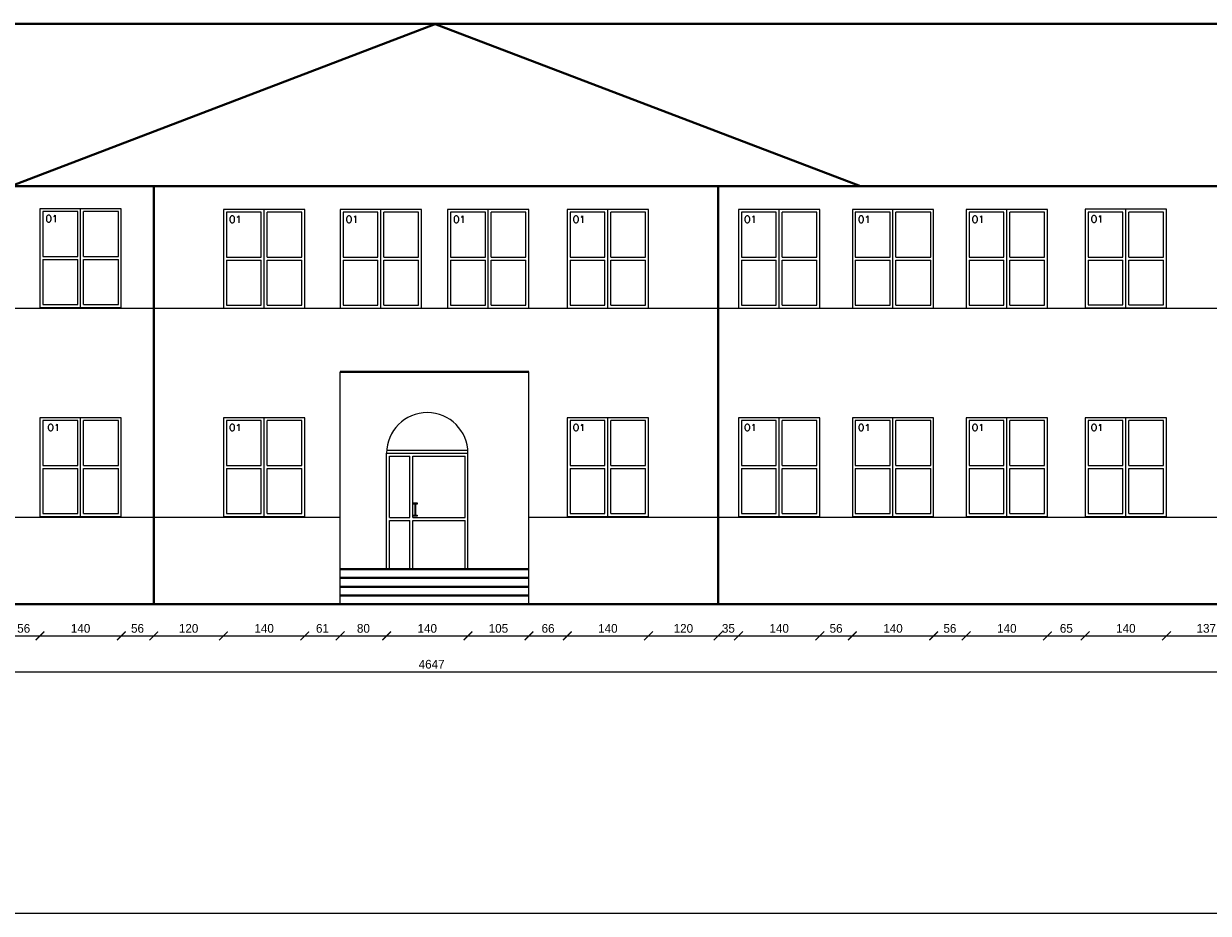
# Model space of a CAD drawing. Header units: millimetres. Extents: x 107252 to 132489, y 44218 to 60710.
# Tile 7 of 72: x 111621 to 113661, y 47238 to 48771. Entities that reach past the tile are written whole.
import ezdxf

# ---------------------------------------------------------------- set-up
doc = ezdxf.new("R2010")
doc.units = ezdxf.units.MM
for name, color, linetype, lineweight in [('cienka', 3, 'Continuous', 18), ('gruba', 1, 'Continuous', 40), ('wymiary', 252, 'Continuous', 15), ('średnia', 2, 'Continuous', 25)]:
    doc.layers.add(name, color=color, linetype=linetype, lineweight=lineweight)
doc.styles.add('ROMANS1', font='romans.shx', dxfattribs={"height": 15})
doc.styles.get("Standard").update_dxf_attribs({"font": 'GOTHIC.TTF'})
doc.dimstyles.new('secemin', dxfattribs={"dimtxt": 15, "dimasz": 15, "dimexe": 1.25, "dimexo": 0.625, "dimgap": 5, "dimtad": 1, "dimdec": 0, "dimtxsty": 'Standard', "dimblk": 'ARCHTICK', "dimcen": 0, "dimse1": 1, "dimse2": 1, "dimclrt": 256, "dimadec": 0, "dimazin": 0, "dimtfac": 1, "dimtdec": 0, "dimtmove": 0, "dimatfit": 3, "dimfxl": 1, "dimtfillclr": 250, "dimarcsym": 1})

# ---------------------------------------------------------------- blocks, each defined once
blk = doc.blocks.new('_ArchTick')
at = {"color": 0, "linetype": 'ByBlock', "const_width": 0.15}
blk.add_lwpolyline([(-0.5, -0.5), (0.5, 0.5)], dxfattribs=at)
blk = doc.blocks.new('*D379')
at = {"layer": 'Defpoints', "color": 0, "transparency": 16777216}
for p in [(111593.2, 47921.2), (111649.2, 47922.4), (111649.2, 47716.5)]:
    blk.add_point(p, dxfattribs=at)
at = {"layer": 'wymiary', "color": 0, "lineweight": -2, "transparency": 16777216}
blk.add_line((111593.2, 47716.5), (111649.2, 47716.5), dxfattribs=at)
at = {"layer": 'wymiary', "color": 0, "lineweight": -2, "transparency": 16777216, "xscale": 15, "yscale": 15, "zscale": 15, "rotation": 180}
blk.add_blockref('_ArchTick', (111593.2, 47716.5), dxfattribs=at)
at = {"layer": 'wymiary', "color": 0, "lineweight": -2, "transparency": 16777216, "xscale": 15, "yscale": 15, "zscale": 15}
blk.add_blockref('_ArchTick', (111649.2, 47716.5), dxfattribs=at)
at = {"layer": 'wymiary', "transparency": 16777216, "insert": (111621.2, 47729.3), "char_height": 15, "attachment_point": 5}
blk.add_mtext('56', dxfattribs=at)
blk = doc.blocks.new('*D380')
at = {"layer": 'Defpoints', "color": 0, "transparency": 16777216}
for p in [(111649.2, 47922.4), (111789.2, 47922.4), (111789.2, 47716.5)]:
    blk.add_point(p, dxfattribs=at)
at = {"layer": 'wymiary', "color": 0, "lineweight": -2, "transparency": 16777216}
blk.add_line((111649.2, 47716.5), (111789.2, 47716.5), dxfattribs=at)
at = {"layer": 'wymiary', "color": 0, "lineweight": -2, "transparency": 16777216, "xscale": 15, "yscale": 15, "zscale": 15, "rotation": 180}
blk.add_blockref('_ArchTick', (111649.2, 47716.5), dxfattribs=at)
at = {"layer": 'wymiary', "color": 0, "lineweight": -2, "transparency": 16777216, "xscale": 15, "yscale": 15, "zscale": 15}
blk.add_blockref('_ArchTick', (111789.2, 47716.5), dxfattribs=at)
at = {"layer": 'wymiary', "transparency": 16777216, "insert": (111719.2, 47729.3), "char_height": 15, "attachment_point": 5}
blk.add_mtext('140', dxfattribs=at)
blk = doc.blocks.new('*D381')
at = {"layer": 'Defpoints', "color": 0, "transparency": 16777216}
for p in [(111789.2, 47922.4), (111845.2, 47771.2), (111845.2, 47716.5)]:
    blk.add_point(p, dxfattribs=at)
at = {"layer": 'wymiary', "color": 0, "lineweight": -2, "transparency": 16777216}
blk.add_line((111789.2, 47716.5), (111845.2, 47716.5), dxfattribs=at)
at = {"layer": 'wymiary', "color": 0, "lineweight": -2, "transparency": 16777216, "xscale": 15, "yscale": 15, "zscale": 15, "rotation": 180}
blk.add_blockref('_ArchTick', (111789.2, 47716.5), dxfattribs=at)
at = {"layer": 'wymiary', "color": 0, "lineweight": -2, "transparency": 16777216, "xscale": 15, "yscale": 15, "zscale": 15}
blk.add_blockref('_ArchTick', (111845.2, 47716.5), dxfattribs=at)
at = {"layer": 'wymiary', "transparency": 16777216, "insert": (111817.2, 47729.3), "char_height": 15, "attachment_point": 5}
blk.add_mtext('56', dxfattribs=at)
blk = doc.blocks.new('*D382')
at = {"layer": 'Defpoints', "color": 0, "transparency": 16777216}
for p in [(111965.2, 47922.4), (111845.2, 47771.2), (111965.2, 47716.5)]:
    blk.add_point(p, dxfattribs=at)
at = {"layer": 'wymiary', "color": 0, "lineweight": -2, "transparency": 16777216}
blk.add_line((111845.2, 47716.5), (111965.2, 47716.5), dxfattribs=at)
at = {"layer": 'wymiary', "color": 0, "lineweight": -2, "transparency": 16777216, "xscale": 15, "yscale": 15, "zscale": 15, "rotation": 180}
blk.add_blockref('_ArchTick', (111845.2, 47716.5), dxfattribs=at)
at = {"layer": 'wymiary', "color": 0, "lineweight": -2, "transparency": 16777216, "xscale": 15, "yscale": 15, "zscale": 15}
blk.add_blockref('_ArchTick', (111965.2, 47716.5), dxfattribs=at)
at = {"layer": 'wymiary', "transparency": 16777216, "insert": (111905.2, 47729.3), "char_height": 15, "attachment_point": 5}
blk.add_mtext('120', dxfattribs=at)
blk = doc.blocks.new('*D383')
at = {"layer": 'Defpoints', "color": 0, "transparency": 16777216}
for p in [(111965.2, 47922.4), (112105.2, 47922.4), (112105.2, 47716.5)]:
    blk.add_point(p, dxfattribs=at)
at = {"layer": 'wymiary', "color": 0, "lineweight": -2, "transparency": 16777216}
blk.add_line((111965.2, 47716.5), (112105.2, 47716.5), dxfattribs=at)
at = {"layer": 'wymiary', "color": 0, "lineweight": -2, "transparency": 16777216, "xscale": 15, "yscale": 15, "zscale": 15, "rotation": 180}
blk.add_blockref('_ArchTick', (111965.2, 47716.5), dxfattribs=at)
at = {"layer": 'wymiary', "color": 0, "lineweight": -2, "transparency": 16777216, "xscale": 15, "yscale": 15, "zscale": 15}
blk.add_blockref('_ArchTick', (112105.2, 47716.5), dxfattribs=at)
at = {"layer": 'wymiary', "transparency": 16777216, "insert": (112035.2, 47729.3), "char_height": 15, "attachment_point": 5}
blk.add_mtext('140', dxfattribs=at)
blk = doc.blocks.new('*D384')
at = {"layer": 'Defpoints', "color": 0, "transparency": 16777216}
for p in [(112105.2, 47922.4), (112166.2, 47771.2), (112166.2, 47716.5)]:
    blk.add_point(p, dxfattribs=at)
at = {"layer": 'wymiary', "color": 0, "lineweight": -2, "transparency": 16777216}
blk.add_line((112105.2, 47716.5), (112166.2, 47716.5), dxfattribs=at)
at = {"layer": 'wymiary', "color": 0, "lineweight": -2, "transparency": 16777216, "xscale": 15, "yscale": 15, "zscale": 15, "rotation": 180}
blk.add_blockref('_ArchTick', (112105.2, 47716.5), dxfattribs=at)
at = {"layer": 'wymiary', "color": 0, "lineweight": -2, "transparency": 16777216, "xscale": 15, "yscale": 15, "zscale": 15}
blk.add_blockref('_ArchTick', (112166.2, 47716.5), dxfattribs=at)
at = {"layer": 'wymiary', "transparency": 16777216, "insert": (112135.7, 47729.3), "char_height": 15, "attachment_point": 5}
blk.add_mtext('61', dxfattribs=at)
blk = doc.blocks.new('*D385')
at = {"layer": 'Defpoints', "color": 0, "transparency": 16777216}
for p in [(112246.2, 47831.2), (112166.2, 47771.2), (112246.2, 47716.5)]:
    blk.add_point(p, dxfattribs=at)
at = {"layer": 'wymiary', "color": 0, "lineweight": -2, "transparency": 16777216}
blk.add_line((112166.2, 47716.5), (112246.2, 47716.5), dxfattribs=at)
at = {"layer": 'wymiary', "color": 0, "lineweight": -2, "transparency": 16777216, "xscale": 15, "yscale": 15, "zscale": 15, "rotation": 180}
blk.add_blockref('_ArchTick', (112166.2, 47716.5), dxfattribs=at)
at = {"layer": 'wymiary', "color": 0, "lineweight": -2, "transparency": 16777216, "xscale": 15, "yscale": 15, "zscale": 15}
blk.add_blockref('_ArchTick', (112246.2, 47716.5), dxfattribs=at)
at = {"layer": 'wymiary', "transparency": 16777216, "insert": (112206.2, 47729.3), "char_height": 15, "attachment_point": 5}
blk.add_mtext('80', dxfattribs=at)
blk = doc.blocks.new('*D386')
at = {"layer": 'Defpoints', "color": 0, "transparency": 16777216}
for p in [(112246.2, 47831.2), (112386.2, 47831.2), (112386.2, 47716.5)]:
    blk.add_point(p, dxfattribs=at)
at = {"layer": 'wymiary', "color": 0, "lineweight": -2, "transparency": 16777216}
blk.add_line((112246.2, 47716.5), (112386.2, 47716.5), dxfattribs=at)
at = {"layer": 'wymiary', "color": 0, "lineweight": -2, "transparency": 16777216, "xscale": 15, "yscale": 15, "zscale": 15, "rotation": 180}
blk.add_blockref('_ArchTick', (112246.2, 47716.5), dxfattribs=at)
at = {"layer": 'wymiary', "color": 0, "lineweight": -2, "transparency": 16777216, "xscale": 15, "yscale": 15, "zscale": 15}
blk.add_blockref('_ArchTick', (112386.2, 47716.5), dxfattribs=at)
at = {"layer": 'wymiary', "transparency": 16777216, "insert": (112316.2, 47729.3), "char_height": 15, "attachment_point": 5}
blk.add_mtext('140', dxfattribs=at)
blk = doc.blocks.new('*D387')
at = {"layer": 'Defpoints', "color": 0, "transparency": 16777216}
for p in [(112386.2, 47831.2), (112491.2, 47771.2), (112491.2, 47716.5)]:
    blk.add_point(p, dxfattribs=at)
at = {"layer": 'wymiary', "color": 0, "lineweight": -2, "transparency": 16777216}
blk.add_line((112386.2, 47716.5), (112491.2, 47716.5), dxfattribs=at)
at = {"layer": 'wymiary', "color": 0, "lineweight": -2, "transparency": 16777216, "xscale": 15, "yscale": 15, "zscale": 15, "rotation": 180}
blk.add_blockref('_ArchTick', (112386.2, 47716.5), dxfattribs=at)
at = {"layer": 'wymiary', "color": 0, "lineweight": -2, "transparency": 16777216, "xscale": 15, "yscale": 15, "zscale": 15}
blk.add_blockref('_ArchTick', (112491.2, 47716.5), dxfattribs=at)
at = {"layer": 'wymiary', "transparency": 16777216, "insert": (112438.7, 47729.3), "char_height": 15, "attachment_point": 5}
blk.add_mtext('105', dxfattribs=at)
blk = doc.blocks.new('*D388')
at = {"layer": 'Defpoints', "color": 0, "transparency": 16777216}
for p in [(112557.2, 47922.4), (112491.2, 47771.2), (112557.2, 47716.5)]:
    blk.add_point(p, dxfattribs=at)
at = {"layer": 'wymiary', "color": 0, "lineweight": -2, "transparency": 16777216}
blk.add_line((112491.2, 47716.5), (112557.2, 47716.5), dxfattribs=at)
at = {"layer": 'wymiary', "color": 0, "lineweight": -2, "transparency": 16777216, "xscale": 15, "yscale": 15, "zscale": 15, "rotation": 180}
blk.add_blockref('_ArchTick', (112491.2, 47716.5), dxfattribs=at)
at = {"layer": 'wymiary', "color": 0, "lineweight": -2, "transparency": 16777216, "xscale": 15, "yscale": 15, "zscale": 15}
blk.add_blockref('_ArchTick', (112557.2, 47716.5), dxfattribs=at)
at = {"layer": 'wymiary', "transparency": 16777216, "insert": (112524.2, 47729.3), "char_height": 15, "attachment_point": 5}
blk.add_mtext('66', dxfattribs=at)
blk = doc.blocks.new('*D389')
at = {"layer": 'Defpoints', "color": 0, "transparency": 16777216}
for p in [(112557.2, 47922.4), (112697.2, 47922.4), (112697.2, 47716.5)]:
    blk.add_point(p, dxfattribs=at)
at = {"layer": 'wymiary', "color": 0, "lineweight": -2, "transparency": 16777216}
blk.add_line((112557.2, 47716.5), (112697.2, 47716.5), dxfattribs=at)
at = {"layer": 'wymiary', "color": 0, "lineweight": -2, "transparency": 16777216, "xscale": 15, "yscale": 15, "zscale": 15, "rotation": 180}
blk.add_blockref('_ArchTick', (112557.2, 47716.5), dxfattribs=at)
at = {"layer": 'wymiary', "color": 0, "lineweight": -2, "transparency": 16777216, "xscale": 15, "yscale": 15, "zscale": 15}
blk.add_blockref('_ArchTick', (112697.2, 47716.5), dxfattribs=at)
at = {"layer": 'wymiary', "transparency": 16777216, "insert": (112627.2, 47729.3), "char_height": 15, "attachment_point": 5}
blk.add_mtext('140', dxfattribs=at)
blk = doc.blocks.new('*D390')
at = {"layer": 'Defpoints', "color": 0, "transparency": 16777216}
for p in [(112697.2, 47922.4), (112817.2, 47771.2), (112817.2, 47716.5)]:
    blk.add_point(p, dxfattribs=at)
at = {"layer": 'wymiary', "color": 0, "lineweight": -2, "transparency": 16777216}
blk.add_line((112697.2, 47716.5), (112817.2, 47716.5), dxfattribs=at)
at = {"layer": 'wymiary', "color": 0, "lineweight": -2, "transparency": 16777216, "xscale": 15, "yscale": 15, "zscale": 15, "rotation": 180}
blk.add_blockref('_ArchTick', (112697.2, 47716.5), dxfattribs=at)
at = {"layer": 'wymiary', "color": 0, "lineweight": -2, "transparency": 16777216, "xscale": 15, "yscale": 15, "zscale": 15}
blk.add_blockref('_ArchTick', (112817.2, 47716.5), dxfattribs=at)
at = {"layer": 'wymiary', "transparency": 16777216, "insert": (112757.2, 47729.3), "char_height": 15, "attachment_point": 5}
blk.add_mtext('120', dxfattribs=at)
blk = doc.blocks.new('*D391')
at = {"layer": 'Defpoints', "color": 0, "transparency": 16777216}
for p in [(112852.2, 47922.4), (112817.2, 47771.2), (112852.2, 47716.5)]:
    blk.add_point(p, dxfattribs=at)
at = {"layer": 'wymiary', "color": 0, "lineweight": -2, "transparency": 16777216}
blk.add_line((112817.2, 47716.5), (112852.2, 47716.5), dxfattribs=at)
at = {"layer": 'wymiary', "color": 0, "lineweight": -2, "transparency": 16777216, "xscale": 15, "yscale": 15, "zscale": 15, "rotation": 180}
blk.add_blockref('_ArchTick', (112817.2, 47716.5), dxfattribs=at)
at = {"layer": 'wymiary', "color": 0, "lineweight": -2, "transparency": 16777216, "xscale": 15, "yscale": 15, "zscale": 15}
blk.add_blockref('_ArchTick', (112852.2, 47716.5), dxfattribs=at)
at = {"layer": 'wymiary', "transparency": 16777216, "insert": (112834.7, 47729.3), "char_height": 15, "attachment_point": 5}
blk.add_mtext('35', dxfattribs=at)
blk = doc.blocks.new('*D392')
at = {"layer": 'Defpoints', "color": 0, "transparency": 16777216}
for p in [(112852.2, 47922.4), (112992.2, 47922.4), (112992.2, 47716.5)]:
    blk.add_point(p, dxfattribs=at)
at = {"layer": 'wymiary', "color": 0, "lineweight": -2, "transparency": 16777216}
blk.add_line((112852.2, 47716.5), (112992.2, 47716.5), dxfattribs=at)
at = {"layer": 'wymiary', "color": 0, "lineweight": -2, "transparency": 16777216, "xscale": 15, "yscale": 15, "zscale": 15, "rotation": 180}
blk.add_blockref('_ArchTick', (112852.2, 47716.5), dxfattribs=at)
at = {"layer": 'wymiary', "color": 0, "lineweight": -2, "transparency": 16777216, "xscale": 15, "yscale": 15, "zscale": 15}
blk.add_blockref('_ArchTick', (112992.2, 47716.5), dxfattribs=at)
at = {"layer": 'wymiary', "transparency": 16777216, "insert": (112922.2, 47729.3), "char_height": 15, "attachment_point": 5}
blk.add_mtext('140', dxfattribs=at)
blk = doc.blocks.new('*D393')
at = {"layer": 'Defpoints', "color": 0, "transparency": 16777216}
for p in [(112992.2, 47922.4), (113048.2, 47922.4), (113048.2, 47716.5)]:
    blk.add_point(p, dxfattribs=at)
at = {"layer": 'wymiary', "color": 0, "lineweight": -2, "transparency": 16777216}
blk.add_line((112992.2, 47716.5), (113048.2, 47716.5), dxfattribs=at)
at = {"layer": 'wymiary', "color": 0, "lineweight": -2, "transparency": 16777216, "xscale": 15, "yscale": 15, "zscale": 15, "rotation": 180}
blk.add_blockref('_ArchTick', (112992.2, 47716.5), dxfattribs=at)
at = {"layer": 'wymiary', "color": 0, "lineweight": -2, "transparency": 16777216, "xscale": 15, "yscale": 15, "zscale": 15}
blk.add_blockref('_ArchTick', (113048.2, 47716.5), dxfattribs=at)
at = {"layer": 'wymiary', "transparency": 16777216, "insert": (113020.2, 47729.3), "char_height": 15, "attachment_point": 5}
blk.add_mtext('56', dxfattribs=at)
blk = doc.blocks.new('*D394')
at = {"layer": 'Defpoints', "color": 0, "transparency": 16777216}
for p in [(113048.2, 47922.4), (113188.2, 47922.4), (113188.2, 47716.5)]:
    blk.add_point(p, dxfattribs=at)
at = {"layer": 'wymiary', "color": 0, "lineweight": -2, "transparency": 16777216}
blk.add_line((113048.2, 47716.5), (113188.2, 47716.5), dxfattribs=at)
at = {"layer": 'wymiary', "color": 0, "lineweight": -2, "transparency": 16777216, "xscale": 15, "yscale": 15, "zscale": 15, "rotation": 180}
blk.add_blockref('_ArchTick', (113048.2, 47716.5), dxfattribs=at)
at = {"layer": 'wymiary', "color": 0, "lineweight": -2, "transparency": 16777216, "xscale": 15, "yscale": 15, "zscale": 15}
blk.add_blockref('_ArchTick', (113188.2, 47716.5), dxfattribs=at)
at = {"layer": 'wymiary', "transparency": 16777216, "insert": (113118.2, 47729.3), "char_height": 15, "attachment_point": 5}
blk.add_mtext('140', dxfattribs=at)
blk = doc.blocks.new('*D395')
at = {"layer": 'Defpoints', "color": 0, "transparency": 16777216}
for p in [(113188.2, 47922.4), (113244.2, 47922.4), (113244.2, 47716.5)]:
    blk.add_point(p, dxfattribs=at)
at = {"layer": 'wymiary', "color": 0, "lineweight": -2, "transparency": 16777216}
blk.add_line((113188.2, 47716.5), (113244.2, 47716.5), dxfattribs=at)
at = {"layer": 'wymiary', "color": 0, "lineweight": -2, "transparency": 16777216, "xscale": 15, "yscale": 15, "zscale": 15, "rotation": 180}
blk.add_blockref('_ArchTick', (113188.2, 47716.5), dxfattribs=at)
at = {"layer": 'wymiary', "color": 0, "lineweight": -2, "transparency": 16777216, "xscale": 15, "yscale": 15, "zscale": 15}
blk.add_blockref('_ArchTick', (113244.2, 47716.5), dxfattribs=at)
at = {"layer": 'wymiary', "transparency": 16777216, "insert": (113216.2, 47729.3), "char_height": 15, "attachment_point": 5}
blk.add_mtext('56', dxfattribs=at)
blk = doc.blocks.new('*D396')
at = {"layer": 'Defpoints', "color": 0, "transparency": 16777216}
for p in [(113244.2, 47922.4), (113384.2, 47922.4), (113384.2, 47716.5)]:
    blk.add_point(p, dxfattribs=at)
at = {"layer": 'wymiary', "color": 0, "lineweight": -2, "transparency": 16777216}
blk.add_line((113244.2, 47716.5), (113384.2, 47716.5), dxfattribs=at)
at = {"layer": 'wymiary', "color": 0, "lineweight": -2, "transparency": 16777216, "xscale": 15, "yscale": 15, "zscale": 15, "rotation": 180}
blk.add_blockref('_ArchTick', (113244.2, 47716.5), dxfattribs=at)
at = {"layer": 'wymiary', "color": 0, "lineweight": -2, "transparency": 16777216, "xscale": 15, "yscale": 15, "zscale": 15}
blk.add_blockref('_ArchTick', (113384.2, 47716.5), dxfattribs=at)
at = {"layer": 'wymiary', "transparency": 16777216, "insert": (113314.2, 47729.3), "char_height": 15, "attachment_point": 5}
blk.add_mtext('140', dxfattribs=at)
blk = doc.blocks.new('*D397')
at = {"layer": 'Defpoints', "color": 0, "transparency": 16777216}
for p in [(113384.2, 47922.4), (113449.2, 47922.4), (113449.2, 47716.5)]:
    blk.add_point(p, dxfattribs=at)
at = {"layer": 'wymiary', "color": 0, "lineweight": -2, "transparency": 16777216}
blk.add_line((113384.2, 47716.5), (113449.2, 47716.5), dxfattribs=at)
at = {"layer": 'wymiary', "color": 0, "lineweight": -2, "transparency": 16777216, "xscale": 15, "yscale": 15, "zscale": 15, "rotation": 180}
blk.add_blockref('_ArchTick', (113384.2, 47716.5), dxfattribs=at)
at = {"layer": 'wymiary', "color": 0, "lineweight": -2, "transparency": 16777216, "xscale": 15, "yscale": 15, "zscale": 15}
blk.add_blockref('_ArchTick', (113449.2, 47716.5), dxfattribs=at)
at = {"layer": 'wymiary', "transparency": 16777216, "insert": (113416.7, 47729.3), "char_height": 15, "attachment_point": 5}
blk.add_mtext('65', dxfattribs=at)
blk = doc.blocks.new('*D398')
at = {"layer": 'Defpoints', "color": 0, "transparency": 16777216}
for p in [(113449.2, 47922.4), (113589.2, 47922.4), (113589.2, 47716.5)]:
    blk.add_point(p, dxfattribs=at)
at = {"layer": 'wymiary', "color": 0, "lineweight": -2, "transparency": 16777216}
blk.add_line((113449.2, 47716.5), (113589.2, 47716.5), dxfattribs=at)
at = {"layer": 'wymiary', "color": 0, "lineweight": -2, "transparency": 16777216, "xscale": 15, "yscale": 15, "zscale": 15, "rotation": 180}
blk.add_blockref('_ArchTick', (113449.2, 47716.5), dxfattribs=at)
at = {"layer": 'wymiary', "color": 0, "lineweight": -2, "transparency": 16777216, "xscale": 15, "yscale": 15, "zscale": 15}
blk.add_blockref('_ArchTick', (113589.2, 47716.5), dxfattribs=at)
at = {"layer": 'wymiary', "transparency": 16777216, "insert": (113519.2, 47729.3), "char_height": 15, "attachment_point": 5}
blk.add_mtext('140', dxfattribs=at)
blk = doc.blocks.new('*D399')
at = {"layer": 'Defpoints', "color": 0, "transparency": 16777216}
for p in [(113589.2, 47922.4), (113726.2, 47922.4), (113726.2, 47716.5)]:
    blk.add_point(p, dxfattribs=at)
at = {"layer": 'wymiary', "color": 0, "lineweight": -2, "transparency": 16777216}
blk.add_line((113589.2, 47716.5), (113726.2, 47716.5), dxfattribs=at)
at = {"layer": 'wymiary', "color": 0, "lineweight": -2, "transparency": 16777216, "xscale": 15, "yscale": 15, "zscale": 15, "rotation": 180}
blk.add_blockref('_ArchTick', (113589.2, 47716.5), dxfattribs=at)
at = {"layer": 'wymiary', "color": 0, "lineweight": -2, "transparency": 16777216, "xscale": 15, "yscale": 15, "zscale": 15}
blk.add_blockref('_ArchTick', (113726.2, 47716.5), dxfattribs=at)
at = {"layer": 'wymiary', "transparency": 16777216, "insert": (113657.7, 47729.3), "char_height": 15, "attachment_point": 5}
blk.add_mtext('137', dxfattribs=at)
blk = doc.blocks.new('*D409')
at = {"layer": 'Defpoints', "color": 0, "transparency": 16777216}
for p in [(110000.2, 47771.2), (114647.2, 47771.2), (114647.2, 47654.6)]:
    blk.add_point(p, dxfattribs=at)
at = {"layer": 'wymiary', "color": 0, "lineweight": -2, "transparency": 16777216}
blk.add_line((110000.2, 47654.6), (114647.2, 47654.6), dxfattribs=at)
at = {"layer": 'wymiary', "color": 0, "lineweight": -2, "transparency": 16777216, "xscale": 15, "yscale": 15, "zscale": 15, "rotation": 180}
blk.add_blockref('_ArchTick', (110000.2, 47654.6), dxfattribs=at)
at = {"layer": 'wymiary', "color": 0, "lineweight": -2, "transparency": 16777216, "xscale": 15, "yscale": 15, "zscale": 15}
blk.add_blockref('_ArchTick', (114647.2, 47654.6), dxfattribs=at)
at = {"layer": 'wymiary', "transparency": 16777216, "insert": (112323.7, 47667.5), "char_height": 15, "attachment_point": 5}
blk.add_mtext('4647', dxfattribs=at)

msp = doc.modelspace()

# ---------------------------------------------------------------- linework, layer by layer
at = {"layer": 'cienka'}
for p, q in [((110000.178, 48281.221), (114647.178, 48281.221)), ((110000.178, 47921.221), (112166.178, 47921.221)), ((112491.178, 47921.221), (114647.178, 47921.221)), ((109401.976, 47238.443), (115241.976, 47238.443))]:
    msp.add_line(p, q, dxfattribs=at)
at = {"layer": 'gruba'}
for p, q in [((114168.678, 48771.221), (110493.678, 48771.221)), ((112331.178, 48771.221), (111599.178, 48491.221)), ((112328.782, 48771.221), (113062.178, 48491.221)), ((110000.178, 48491.221), (114647.178, 48491.221)), ((111845.178, 48491.221), (111845.178, 47771.221)), ((112817.178, 48491.221), (112817.178, 47771.221)), ((112166.178, 48171.221), (112491.178, 48171.221)), ((112166.178, 47831.221), (112491.178, 47831.221)), ((112166.178, 47816.221), (112491.178, 47816.221)), ((112166.178, 47801.221), (112491.178, 47801.221)), ((112166.178, 47786.221), (112491.178, 47786.221)), ((110000.178, 47771.221), (114647.178, 47771.221)), ((112166.178, 47771.221), (112491.178, 47771.221))]:
    msp.add_line(p, q, dxfattribs=at)
at = {"layer": 'średnia'}
for p, q in [((111789.178, 48452.387), (111649.178, 48452.387)), ((111649.178, 48452.387), (111649.178, 48282.387)), ((111719.178, 48282.387), (111719.178, 48452.387)), ((111789.178, 48282.387), (111789.178, 48452.387)), ((112105.178, 48451.221), (111965.178, 48451.221)), ((111965.178, 48451.221), (111965.178, 48281.221)), ((112035.178, 48281.221), (112035.178, 48451.221)), ((112105.178, 48281.221), (112105.178, 48451.221)), ((112306.178, 48451.221), (112166.178, 48451.221)), ((112166.178, 48451.221), (112166.178, 48281.221)), ((112236.178, 48281.221), (112236.178, 48451.221)), ((112306.178, 48281.221), (112306.178, 48451.221)), ((112491.178, 48451.221), (112351.178, 48451.221)), ((112351.178, 48451.221), (112351.178, 48281.221)), ((112421.178, 48281.221), (112421.178, 48451.221)), ((112491.178, 48281.221), (112491.178, 48451.221)), ((112697.178, 48451.221), (112557.178, 48451.221)), ((112557.178, 48451.221), (112557.178, 48281.221)), ((112627.178, 48281.221), (112627.178, 48451.221)), ((112697.178, 48281.221), (112697.178, 48451.221)), ((112992.178, 48451.221), (112852.178, 48451.221)), ((112852.178, 48451.221), (112852.178, 48281.221)), ((112922.178, 48281.221), (112922.178, 48451.221)), ((112992.178, 48281.221), (112992.178, 48451.221)), ((113188.178, 48451.221), (113048.178, 48451.221)), ((113048.178, 48451.221), (113048.178, 48281.221)), ((113118.178, 48281.221), (113118.178, 48451.221)), ((113188.178, 48281.221), (113188.178, 48451.221)), ((113384.178, 48451.221), (113244.178, 48451.221)), ((113244.178, 48451.221), (113244.178, 48281.221)), ((113314.178, 48281.221), (113314.178, 48451.221)), ((113384.178, 48281.221), (113384.178, 48451.221)), ((113589.178, 48451.545), (113449.178, 48451.545)), ((113449.178, 48451.545), (113449.178, 48281.545)), ((113519.178, 48281.545), (113519.178, 48451.545)), ((113589.178, 48281.545), (113589.178, 48451.545)), ((111714.178, 48447.387), (111654.178, 48447.387)), ((111654.178, 48447.387), (111654.178, 48369.887)), ((111714.178, 48369.887), (111714.178, 48447.387)), ((111784.178, 48447.387), (111724.178, 48447.387)), ((111724.178, 48369.887), (111724.178, 48447.387)), ((111784.178, 48369.887), (111784.178, 48447.387)), ((112030.178, 48446.221), (111970.178, 48446.221)), ((111970.178, 48446.221), (111970.178, 48368.721)), ((112030.178, 48368.721), (112030.178, 48446.221)), ((112100.178, 48446.221), (112040.178, 48446.221)), ((112040.178, 48368.721), (112040.178, 48446.221)), ((112100.178, 48368.721), (112100.178, 48446.221)), ((112231.178, 48446.221), (112171.178, 48446.221)), ((112171.178, 48446.221), (112171.178, 48368.721)), ((112231.178, 48368.721), (112231.178, 48446.221)), ((112301.178, 48446.221), (112241.178, 48446.221)), ((112241.178, 48368.721), (112241.178, 48446.221)), ((112301.178, 48368.721), (112301.178, 48446.221)), ((112416.178, 48446.221), (112356.178, 48446.221)), ((112356.178, 48446.221), (112356.178, 48368.721)), ((112416.178, 48368.721), (112416.178, 48446.221)), ((112486.178, 48446.221), (112426.178, 48446.221)), ((112426.178, 48368.721), (112426.178, 48446.221)), ((112486.178, 48368.721), (112486.178, 48446.221)), ((112622.178, 48446.221), (112562.178, 48446.221)), ((112562.178, 48446.221), (112562.178, 48368.721)), ((112622.178, 48368.721), (112622.178, 48446.221)), ((112692.178, 48446.221), (112632.178, 48446.221)), ((112632.178, 48368.721), (112632.178, 48446.221)), ((112692.178, 48368.721), (112692.178, 48446.221)), ((112917.178, 48446.221), (112857.178, 48446.221)), ((112857.178, 48446.221), (112857.178, 48368.721)), ((112917.178, 48368.721), (112917.178, 48446.221)), ((112987.178, 48446.221), (112927.178, 48446.221)), ((112927.178, 48368.721), (112927.178, 48446.221)), ((112987.178, 48368.721), (112987.178, 48446.221)), ((113113.178, 48446.221), (113053.178, 48446.221)), ((113053.178, 48446.221), (113053.178, 48368.721)), ((113113.178, 48368.721), (113113.178, 48446.221)), ((113183.178, 48446.221), (113123.178, 48446.221)), ((113123.178, 48368.721), (113123.178, 48446.221)), ((113183.178, 48368.721), (113183.178, 48446.221)), ((113309.178, 48446.221), (113249.178, 48446.221)), ((113249.178, 48446.221), (113249.178, 48368.721)), ((113309.178, 48368.721), (113309.178, 48446.221)), ((113379.178, 48446.221), (113319.178, 48446.221)), ((113319.178, 48368.721), (113319.178, 48446.221)), ((113379.178, 48368.721), (113379.178, 48446.221)), ((113514.178, 48446.545), (113454.178, 48446.545)), ((113454.178, 48446.545), (113454.178, 48369.045)), ((113514.178, 48369.045), (113514.178, 48446.545)), ((113584.178, 48446.545), (113524.178, 48446.545)), ((113524.178, 48369.045), (113524.178, 48446.545)), ((113584.178, 48369.045), (113584.178, 48446.545)), ((111654.178, 48369.887), (111714.178, 48369.887)), ((111724.178, 48369.887), (111784.178, 48369.887)), ((111970.178, 48368.721), (112030.178, 48368.721)), ((112040.178, 48368.721), (112100.178, 48368.721)), ((112171.178, 48368.721), (112231.178, 48368.721)), ((112241.178, 48368.721), (112301.178, 48368.721)), ((112356.178, 48368.721), (112416.178, 48368.721)), ((112426.178, 48368.721), (112486.178, 48368.721)), ((112562.178, 48368.721), (112622.178, 48368.721)), ((112632.178, 48368.721), (112692.178, 48368.721)), ((112857.178, 48368.721), (112917.178, 48368.721)), ((112927.178, 48368.721), (112987.178, 48368.721)), ((113053.178, 48368.721), (113113.178, 48368.721)), ((113123.178, 48368.721), (113183.178, 48368.721)), ((113249.178, 48368.721), (113309.178, 48368.721)), ((113319.178, 48368.721), (113379.178, 48368.721)), ((113454.178, 48369.045), (113514.178, 48369.045)), ((113524.178, 48369.045), (113584.178, 48369.045)), ((111654.178, 48364.887), (111654.178, 48287.387)), ((111654.178, 48364.887), (111714.178, 48364.887)), ((111714.178, 48287.387), (111714.178, 48364.887)), ((111724.178, 48287.387), (111724.178, 48364.887)), ((111724.178, 48364.887), (111784.178, 48364.887)), ((111784.178, 48287.387), (111784.178, 48364.887)), ((111970.178, 48363.721), (111970.178, 48286.221)), ((111970.178, 48363.721), (112030.178, 48363.721)), ((112030.178, 48286.221), (112030.178, 48363.721)), ((112040.178, 48286.221), (112040.178, 48363.721)), ((112040.178, 48363.721), (112100.178, 48363.721)), ((112100.178, 48286.221), (112100.178, 48363.721)), ((112171.178, 48363.721), (112171.178, 48286.221)), ((112171.178, 48363.721), (112231.178, 48363.721)), ((112231.178, 48286.221), (112231.178, 48363.721)), ((112241.178, 48286.221), (112241.178, 48363.721)), ((112241.178, 48363.721), (112301.178, 48363.721)), ((112301.178, 48286.221), (112301.178, 48363.721)), ((112356.178, 48363.721), (112356.178, 48286.221)), ((112356.178, 48363.721), (112416.178, 48363.721)), ((112416.178, 48286.221), (112416.178, 48363.721)), ((112426.178, 48286.221), (112426.178, 48363.721)), ((112426.178, 48363.721), (112486.178, 48363.721)), ((112486.178, 48286.221), (112486.178, 48363.721)), ((112562.178, 48363.721), (112562.178, 48286.221)), ((112562.178, 48363.721), (112622.178, 48363.721)), ((112622.178, 48286.221), (112622.178, 48363.721)), ((112632.178, 48286.221), (112632.178, 48363.721)), ((112632.178, 48363.721), (112692.178, 48363.721)), ((112692.178, 48286.221), (112692.178, 48363.721)), ((112857.178, 48363.721), (112857.178, 48286.221)), ((112857.178, 48363.721), (112917.178, 48363.721)), ((112917.178, 48286.221), (112917.178, 48363.721)), ((112927.178, 48286.221), (112927.178, 48363.721)), ((112927.178, 48363.721), (112987.178, 48363.721)), ((112987.178, 48286.221), (112987.178, 48363.721)), ((113053.178, 48363.721), (113053.178, 48286.221)), ((113053.178, 48363.721), (113113.178, 48363.721)), ((113113.178, 48286.221), (113113.178, 48363.721)), ((113123.178, 48286.221), (113123.178, 48363.721)), ((113123.178, 48363.721), (113183.178, 48363.721)), ((113183.178, 48286.221), (113183.178, 48363.721)), ((113249.178, 48363.721), (113249.178, 48286.221)), ((113249.178, 48363.721), (113309.178, 48363.721)), ((113309.178, 48286.221), (113309.178, 48363.721)), ((113319.178, 48286.221), (113319.178, 48363.721)), ((113319.178, 48363.721), (113379.178, 48363.721)), ((113379.178, 48286.221), (113379.178, 48363.721)), ((113454.178, 48364.045), (113454.178, 48286.545)), ((113454.178, 48364.045), (113514.178, 48364.045)), ((113514.178, 48286.545), (113514.178, 48364.045)), ((113524.178, 48286.545), (113524.178, 48364.045)), ((113524.178, 48364.045), (113584.178, 48364.045)), ((113584.178, 48286.545), (113584.178, 48364.045)), ((111654.178, 48287.387), (111714.178, 48287.387)), ((111724.178, 48287.387), (111784.178, 48287.387)), ((111649.178, 48282.387), (111789.178, 48282.387)), ((111965.178, 48281.221), (112105.178, 48281.221)), ((111970.178, 48286.221), (112030.178, 48286.221)), ((112040.178, 48286.221), (112100.178, 48286.221)), ((112166.178, 48281.221), (112306.178, 48281.221)), ((112171.178, 48286.221), (112231.178, 48286.221)), ((112241.178, 48286.221), (112301.178, 48286.221)), ((112351.178, 48281.221), (112491.178, 48281.221)), ((112356.178, 48286.221), (112416.178, 48286.221)), ((112426.178, 48286.221), (112486.178, 48286.221)), ((112557.178, 48281.221), (112697.178, 48281.221)), ((112562.178, 48286.221), (112622.178, 48286.221)), ((112632.178, 48286.221), (112692.178, 48286.221)), ((112852.178, 48281.221), (112992.178, 48281.221)), ((112857.178, 48286.221), (112917.178, 48286.221)), ((112927.178, 48286.221), (112987.178, 48286.221)), ((113048.178, 48281.221), (113188.178, 48281.221)), ((113053.178, 48286.221), (113113.178, 48286.221)), ((113123.178, 48286.221), (113183.178, 48286.221)), ((113244.178, 48281.221), (113384.178, 48281.221)), ((113249.178, 48286.221), (113309.178, 48286.221)), ((113319.178, 48286.221), (113379.178, 48286.221)), ((113449.178, 48281.545), (113589.178, 48281.545)), ((113454.178, 48286.545), (113514.178, 48286.545)), ((113524.178, 48286.545), (113584.178, 48286.545)), ((112166.178, 47771.221), (112166.178, 48171.221)), ((112491.178, 47771.221), (112491.178, 48171.221)), ((111789.178, 48092.387), (111649.178, 48092.387)), ((111649.178, 48092.387), (111649.178, 47922.387)), ((111714.178, 48087.387), (111654.178, 48087.387)), ((111654.178, 48087.387), (111654.178, 48009.887)), ((111714.178, 48009.887), (111714.178, 48087.387)), ((111719.178, 47922.387), (111719.178, 48092.387)), ((111784.178, 48087.387), (111724.178, 48087.387)), ((111724.178, 48009.887), (111724.178, 48087.387)), ((111784.178, 48009.887), (111784.178, 48087.387)), ((111789.178, 47922.387), (111789.178, 48092.387)), ((112105.178, 48092.387), (111965.178, 48092.387)), ((111965.178, 48092.387), (111965.178, 47922.387)), ((112030.178, 48087.387), (111970.178, 48087.387)), ((111970.178, 48087.387), (111970.178, 48009.887)), ((112030.178, 48009.887), (112030.178, 48087.387)), ((112035.178, 47922.387), (112035.178, 48092.387)), ((112100.178, 48087.387), (112040.178, 48087.387)), ((112040.178, 48009.887), (112040.178, 48087.387)), ((112100.178, 48009.887), (112100.178, 48087.387)), ((112105.178, 47922.387), (112105.178, 48092.387)), ((112697.178, 48092.387), (112557.178, 48092.387)), ((112557.178, 48092.387), (112557.178, 47922.387)), ((112622.178, 48087.387), (112562.178, 48087.387)), ((112562.178, 48087.387), (112562.178, 48009.887)), ((112622.178, 48009.887), (112622.178, 48087.387)), ((112627.178, 47922.387), (112627.178, 48092.387)), ((112692.178, 48087.387), (112632.178, 48087.387)), ((112632.178, 48009.887), (112632.178, 48087.387)), ((112692.178, 48009.887), (112692.178, 48087.387)), ((112697.178, 47922.387), (112697.178, 48092.387)), ((112992.178, 48092.387), (112852.178, 48092.387)), ((112852.178, 48092.387), (112852.178, 47922.387)), ((112917.178, 48087.387), (112857.178, 48087.387)), ((112857.178, 48087.387), (112857.178, 48009.887)), ((112917.178, 48009.887), (112917.178, 48087.387)), ((112922.178, 47922.387), (112922.178, 48092.387)), ((112987.178, 48087.387), (112927.178, 48087.387)), ((112927.178, 48009.887), (112927.178, 48087.387)), ((112987.178, 48009.887), (112987.178, 48087.387)), ((112992.178, 47922.387), (112992.178, 48092.387)), ((113188.178, 48092.387), (113048.178, 48092.387)), ((113048.178, 48092.387), (113048.178, 47922.387)), ((113113.178, 48087.387), (113053.178, 48087.387)), ((113053.178, 48087.387), (113053.178, 48009.887)), ((113113.178, 48009.887), (113113.178, 48087.387)), ((113118.178, 47922.387), (113118.178, 48092.387)), ((113183.178, 48087.387), (113123.178, 48087.387)), ((113123.178, 48009.887), (113123.178, 48087.387)), ((113183.178, 48009.887), (113183.178, 48087.387)), ((113188.178, 47922.387), (113188.178, 48092.387)), ((113384.178, 48092.387), (113244.178, 48092.387)), ((113244.178, 48092.387), (113244.178, 47922.387)), ((113309.178, 48087.387), (113249.178, 48087.387)), ((113249.178, 48087.387), (113249.178, 48009.887)), ((113309.178, 48009.887), (113309.178, 48087.387)), ((113314.178, 47922.387), (113314.178, 48092.387)), ((113379.178, 48087.387), (113319.178, 48087.387)), ((113319.178, 48009.887), (113319.178, 48087.387)), ((113379.178, 48009.887), (113379.178, 48087.387)), ((113384.178, 47922.387), (113384.178, 48092.387)), ((113589.178, 48092.387), (113449.178, 48092.387)), ((113449.178, 48092.387), (113449.178, 47922.387)), ((113514.178, 48087.387), (113454.178, 48087.387)), ((113454.178, 48087.387), (113454.178, 48009.887)), ((113514.178, 48009.887), (113514.178, 48087.387)), ((113519.178, 47922.387), (113519.178, 48092.387)), ((113584.178, 48087.387), (113524.178, 48087.387)), ((113524.178, 48009.887), (113524.178, 48087.387)), ((113584.178, 48009.887), (113584.178, 48087.387)), ((113589.178, 47922.387), (113589.178, 48092.387)), ((112246.178, 48036.221), (112386.178, 48036.221)), ((112246.178, 48031.221), (112386.178, 48031.221)), ((112246.178, 47831.221), (112246.178, 48031.221)), ((112251.178, 48026.221), (112286.178, 48026.221)), ((112251.178, 47920.158), (112251.178, 48026.221)), ((112286.178, 47920.158), (112286.178, 48026.221)), ((112291.178, 48026.221), (112381.178, 48026.221)), ((112291.178, 47920.158), (112291.178, 48026.221)), ((112381.178, 47920.158), (112381.178, 48026.221)), ((112386.178, 47831.221), (112386.178, 48031.221)), ((111654.178, 48009.887), (111714.178, 48009.887)), ((111654.178, 48004.887), (111654.178, 47927.387)), ((111654.178, 48004.887), (111714.178, 48004.887)), ((111714.178, 47927.387), (111714.178, 48004.887)), ((111724.178, 48009.887), (111784.178, 48009.887)), ((111724.178, 47927.387), (111724.178, 48004.887)), ((111724.178, 48004.887), (111784.178, 48004.887)), ((111784.178, 47927.387), (111784.178, 48004.887)), ((111970.178, 48009.887), (112030.178, 48009.887)), ((111970.178, 48004.887), (111970.178, 47927.387)), ((111970.178, 48004.887), (112030.178, 48004.887)), ((112030.178, 47927.387), (112030.178, 48004.887)), ((112040.178, 48009.887), (112100.178, 48009.887)), ((112040.178, 47927.387), (112040.178, 48004.887)), ((112040.178, 48004.887), (112100.178, 48004.887)), ((112100.178, 47927.387), (112100.178, 48004.887)), ((112562.178, 48009.887), (112622.178, 48009.887)), ((112562.178, 48004.887), (112562.178, 47927.387)), ((112562.178, 48004.887), (112622.178, 48004.887)), ((112622.178, 47927.387), (112622.178, 48004.887)), ((112632.178, 48009.887), (112692.178, 48009.887)), ((112632.178, 47927.387), (112632.178, 48004.887)), ((112632.178, 48004.887), (112692.178, 48004.887)), ((112692.178, 47927.387), (112692.178, 48004.887)), ((112857.178, 48009.887), (112917.178, 48009.887)), ((112857.178, 48004.887), (112857.178, 47927.387)), ((112857.178, 48004.887), (112917.178, 48004.887)), ((112917.178, 47927.387), (112917.178, 48004.887)), ((112927.178, 48009.887), (112987.178, 48009.887)), ((112927.178, 47927.387), (112927.178, 48004.887)), ((112927.178, 48004.887), (112987.178, 48004.887)), ((112987.178, 47927.387), (112987.178, 48004.887)), ((113053.178, 48009.887), (113113.178, 48009.887)), ((113053.178, 48004.887), (113053.178, 47927.387)), ((113053.178, 48004.887), (113113.178, 48004.887)), ((113113.178, 47927.387), (113113.178, 48004.887)), ((113123.178, 48009.887), (113183.178, 48009.887)), ((113123.178, 47927.387), (113123.178, 48004.887)), ((113123.178, 48004.887), (113183.178, 48004.887)), ((113183.178, 47927.387), (113183.178, 48004.887)), ((113249.178, 48009.887), (113309.178, 48009.887)), ((113249.178, 48004.887), (113249.178, 47927.387)), ((113249.178, 48004.887), (113309.178, 48004.887)), ((113309.178, 47927.387), (113309.178, 48004.887)), ((113319.178, 48009.887), (113379.178, 48009.887)), ((113319.178, 47927.387), (113319.178, 48004.887)), ((113319.178, 48004.887), (113379.178, 48004.887)), ((113379.178, 47927.387), (113379.178, 48004.887)), ((113454.178, 48009.887), (113514.178, 48009.887)), ((113454.178, 48004.887), (113454.178, 47927.387)), ((113454.178, 48004.887), (113514.178, 48004.887)), ((113514.178, 47927.387), (113514.178, 48004.887)), ((113524.178, 48009.887), (113584.178, 48009.887)), ((113524.178, 47927.387), (113524.178, 48004.887)), ((113524.178, 48004.887), (113584.178, 48004.887)), ((113584.178, 47927.387), (113584.178, 48004.887)), ((112291.178, 47945.489), (112298.906, 47945.489)), ((112298.906, 47943.489), (112291.178, 47943.489)), ((112295.042, 47922.432), (112295.042, 47945.489)), ((112296.46, 47922.432), (112296.46, 47945.489)), ((112298.906, 47945.489), (112298.906, 47943.489)), ((111649.178, 47922.387), (111789.178, 47922.387)), ((111654.178, 47927.387), (111714.178, 47927.387)), ((111724.178, 47927.387), (111784.178, 47927.387)), ((111965.178, 47922.387), (112105.178, 47922.387)), ((111970.178, 47927.387), (112030.178, 47927.387)), ((112040.178, 47927.387), (112100.178, 47927.387)), ((112251.178, 47920.158), (112286.178, 47920.158)), ((112291.178, 47924.432), (112298.906, 47924.432)), ((112298.906, 47922.432), (112291.178, 47922.432)), ((112291.178, 47920.158), (112381.178, 47920.158)), ((112298.906, 47924.432), (112298.906, 47922.432)), ((112557.178, 47922.387), (112697.178, 47922.387)), ((112562.178, 47927.387), (112622.178, 47927.387)), ((112632.178, 47927.387), (112692.178, 47927.387)), ((112852.178, 47922.387), (112992.178, 47922.387)), ((112857.178, 47927.387), (112917.178, 47927.387)), ((112927.178, 47927.387), (112987.178, 47927.387)), ((113048.178, 47922.387), (113188.178, 47922.387)), ((113053.178, 47927.387), (113113.178, 47927.387)), ((113123.178, 47927.387), (113183.178, 47927.387)), ((113244.178, 47922.387), (113384.178, 47922.387)), ((113249.178, 47927.387), (113309.178, 47927.387)), ((113319.178, 47927.387), (113379.178, 47927.387)), ((113449.178, 47922.387), (113589.178, 47922.387)), ((113454.178, 47927.387), (113514.178, 47927.387)), ((113524.178, 47927.387), (113584.178, 47927.387)), ((112251.178, 47831.221), (112251.178, 47915.158)), ((112251.178, 47915.158), (112286.178, 47915.158)), ((112286.178, 47831.221), (112286.178, 47915.158)), ((112291.178, 47831.221), (112291.178, 47915.158)), ((112291.178, 47915.158), (112381.178, 47915.158)), ((112381.178, 47831.221), (112381.178, 47915.158))]:
    msp.add_line(p, q, dxfattribs=at)
msp.add_arc((112316.178, 48031.221), 70, 0, 180, dxfattribs=at)

# ---------------------------------------------------------------- texts
at = {"layer": 'cienka', "char_height": 12, "width": 362.40331, "attachment_point": 1, "style": 'ROMANS1'}
for insert in [(111658.67, 48441.487), (111974.67, 48440.322), (112175.67, 48440.322), (112360.67, 48440.322), (112566.67, 48440.322), (112861.67, 48440.322), (113057.67, 48440.322), (113253.67, 48440.322), (113458.67, 48440.646), (111661.951, 48081.487), (111974.67, 48081.487), (112566.67, 48081.487), (112861.67, 48081.487), (113057.67, 48081.487), (113253.67, 48081.487), (113458.67, 48081.487)]:
    msp.add_mtext('O1', dxfattribs=dict(at, insert=insert))

# ---------------------------------------------------------------- dimensions: what is measured, and where the dimension line sits
at = {"layer": 'wymiary'}
for base, p1, p2, picture, middle in [((111649.178, 47716.457), (111593.178, 47921.221), (111649.178, 47922.387), '*D379', (111621.178, 47729.334)), ((111789.178, 47716.457), (111649.178, 47922.387), (111789.178, 47922.387), '*D380', (111719.178, 47729.334)), ((111845.178, 47716.457), (111789.178, 47922.387), (111845.178, 47771.221), '*D381', (111817.178, 47729.334)), ((111965.178, 47716.457), (111845.178, 47771.221), (111965.178, 47922.387), '*D382', (111905.178, 47729.334)), ((112105.178, 47716.457), (111965.178, 47922.387), (112105.178, 47922.387), '*D383', (112035.178, 47729.334)), ((112166.178, 47716.457), (112105.178, 47922.387), (112166.178, 47771.221), '*D384', (112135.678, 47729.334)), ((112557.178, 47716.457), (112491.178, 47771.221), (112557.178, 47922.387), '*D388', (112524.178, 47729.334)), ((112697.178, 47716.457), (112557.178, 47922.387), (112697.178, 47922.387), '*D389', (112627.178, 47729.334)), ((112817.178, 47716.457), (112697.178, 47922.387), (112817.178, 47771.221), '*D390', (112757.178, 47729.334)), ((112852.178, 47716.457), (112817.178, 47771.221), (112852.178, 47922.387), '*D391', (112834.678, 47729.334)), ((112992.178, 47716.457), (112852.178, 47922.387), (112992.178, 47922.387), '*D392', (112922.178, 47729.334)), ((113048.178, 47716.457), (112992.178, 47922.387), (113048.178, 47922.387), '*D393', (113020.178, 47729.334)), ((113188.178, 47716.457), (113048.178, 47922.387), (113188.178, 47922.387), '*D394', (113118.178, 47729.334)), ((113244.178, 47716.457), (113188.178, 47922.387), (113244.178, 47922.387), '*D395', (113216.178, 47729.334)), ((113384.178, 47716.457), (113244.178, 47922.387), (113384.178, 47922.387), '*D396', (113314.178, 47729.334)), ((113449.178, 47716.457), (113384.178, 47922.387), (113449.178, 47922.387), '*D397', (113416.678, 47729.334)), ((113589.178, 47716.457), (113449.178, 47922.387), (113589.178, 47922.387), '*D398', (113519.178, 47729.334)), ((113726.178, 47716.457), (113589.178, 47922.387), (113726.178, 47922.387), '*D399', (113657.678, 47729.334)), ((112246.178, 47716.457), (112166.178, 47771.221), (112246.178, 47831.221), '*D385', (112206.178, 47729.334)), ((112386.178, 47716.457), (112246.178, 47831.221), (112386.178, 47831.221), '*D386', (112316.178, 47729.334)), ((112491.178, 47716.457), (112386.178, 47831.221), (112491.178, 47771.221), '*D387', (112438.678, 47729.334))]:
    dim = msp.add_linear_dim(base=base, p1=p1, p2=p2, dimstyle='secemin', override={"dimtmove": 1}, dxfattribs=at)
    dim.commit()
    dim.dimension.update_dxf_attribs({"geometry": picture, "text_midpoint": middle})
dim = msp.add_linear_dim(base=(114647.178, 47654.613), p1=(110000.178, 47771.221), p2=(114647.178, 47771.221), dimstyle='secemin', dxfattribs=at)
dim.commit()
dim.dimension.update_dxf_attribs({"geometry": '*D409', "text_midpoint": (112323.678, 47667.491)})

doc.saveas('drawing.dxf')
